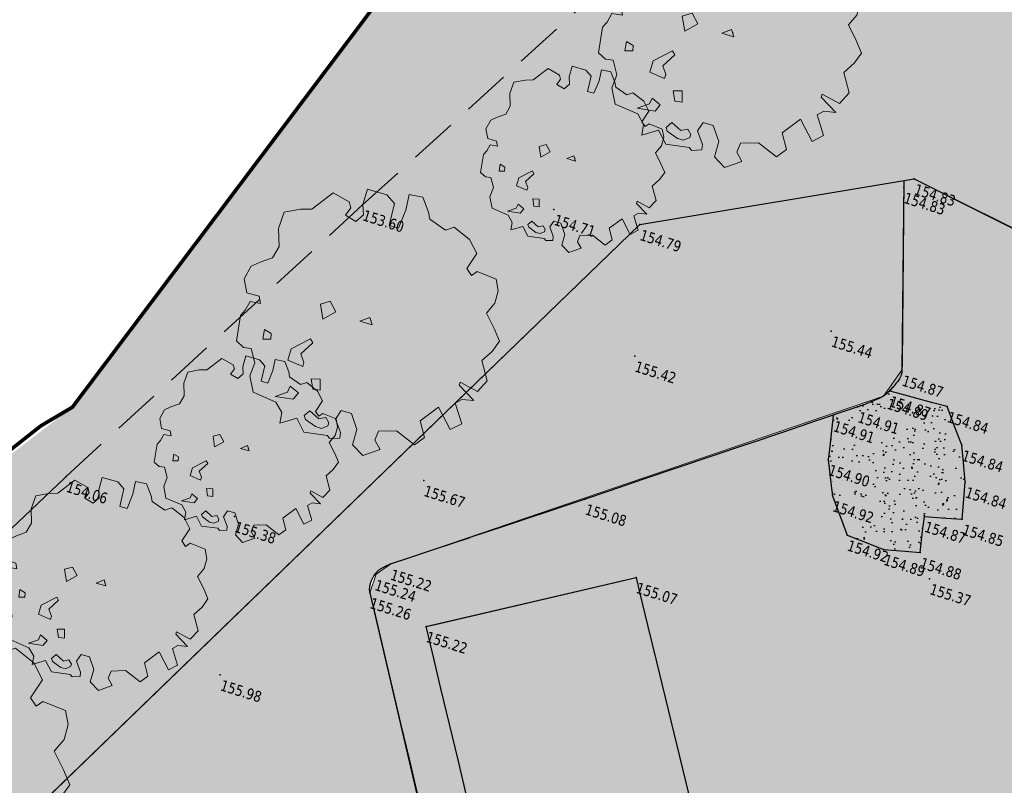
# Model space of a CAD drawing. Header units: millimetres. Extents: x 24647 to 200269, y -67453 to 4484.
# Tile 224 of 231: x 36967 to 39656, y -46290 to -44199. Entities that reach past the tile are written whole.
import ezdxf
from ezdxf.enums import TextEntityAlignment as Align

# ---------------------------------------------------------------- set-up
doc = ezdxf.new("R2010")
doc.units = ezdxf.units.MM
for name, pattern in [('AXES2', [28.575, 19.05, -3.175, 3.175, -3.175]), ('Continue', [1, 1, 0]), ('Discontinue', [1.95, 1.3, -0.65]), ('Reception_jeu', [1, 1, 0]), ('Voie_sigh_lcon', [1, 1, 0])]:
    doc.linetypes.add(name, pattern=pattern)
doc.layers.get('0').update_dxf_attribs({"lineweight": 9})
doc.layers.add('0_Construction 1', color=80, linetype='Continuous', lineweight=13, plot=False)
for name, color, linetype, lineweight in [('0_Cotes 500', 137, 'Continuous', 5), ('0_Limites', 10, 'AXES2', 50), ('0H_Végétation', 73, 'Continuous', 9), ('E_Trait Epais', 42, 'Continuous', 30), ('E_Végétation', 74, 'Continuous', 5)]:
    doc.layers.add(name, color=color, linetype=linetype, lineweight=lineweight)
doc.layers.add('0H_Sols', color=9, linetype='Continuous', lineweight=5, transparency=0.5)
for name, color, linetype in [('Espv_hai_hab', 70, 'Continue'), ('Espv_lim', 7, 'Discontinue'), ('Espv_lima', 70, 'Continue'), ('Espv_lima_hab', 70, 'Continue'), ('Espv_limb', 7, 'Continue'), ('Limi_clo', 7, 'Cloture_Legere'), ('Topo_ptco', 7, 'Continue'), ('Topo_ptco_alt', 3, 'Continue'), ('Topo_talh', 52, 'Continue'), ('Voie_sigh', 7, 'Voie_sigh_lcon')]:
    doc.layers.add(name, color=color, linetype=linetype)
doc.styles.add('Verdana 1.0', font='verdana.ttf', dxfattribs={"width": 0.8, "height": 0.2})
doc.linetypes.add('Cloture_Legere', pattern='A,1,[1,croix.shx,S=0.2,R=0,X=-0.3,Y=0],0.0001', length=1.0001)
doc.linetypes.add('LIMITE2', pattern='A,6.35,-2.54,[132,ltypeshp.shx,S=2.54,R=0,X=-2.54,Y=0],-2.54,25.4', length=36.83)
pattern_1 = [(117.612453, (-14100.4, 36322.35), (-45.014025, -23.545223), []), (117.612453, (-14089.667, 36356.63), (-45.014025, -23.545223), [63.5, -12.7, 0, -12.7])]

# ---------------------------------------------------------------- blocks, each defined once
blk = doc.blocks.new('Arbre dessus-Divers (3)')
at = {"true_color": 0xffffff, "transparency": 33554610}
h = blk.add_hatch(color=7, dxfattribs=at)
h.dxf.hatch_style = 1
h.paths.add_polyline_path([(267.7, -9.9), (284, 17.3), (293, 44.4), (272.9, 68.1), (245.4, 96.6), (256.8, 123.7), (256, 152.9), (243.3, 176.9), (196.9, 180.5), (187.6, 168.1), (172.7, 179.8), (183.8, 219.1), (158.8, 245.2), (117, 261.1), (100.3, 248.5), (58.6, 261.9), (50.9, 276.4), (28.3, 304.9), (-3.2, 301.7), (0.2, 265.3), (-3.5, 221.4), (-25.4, 220.8), (-29.1, 271.8), (-51.4, 285.8), (-97.6, 284.6), (-96.6, 248.1), (-88.7, 226.4), (-100.4, 206.6), (-127.3, 213.2), (-120.5, 232.8), (-128.1, 244.8), (-169.7, 253.4), (-204.8, 203.8), (-228.9, 195.8), (-262.5, 177.9), (-263.9, 139), (-250.6, 100.4), (-257.2, 70.9), (-281, 53.3), (-297.7, 38.2), (-304.1, 6.4), (-288.7, -22.4), (-259.6, -21.6), (-251.9, -36), (-276.1, -39.1), (-280.4, -61.1), (-287.3, -75.9), (-278.4, -134.1), (-258.8, -143.3), (-241.8, -140.4), (-224, -169.1), (-225.6, -200.8), (-207.6, -234.4), (-151.6, -240.2), (-131.6, -259.1), (-128.5, -283.4), (-95.2, -261.2), (-70.1, -286.7), (-16.9, -277.9), (-9.4, -282.6), (12.2, -274.8), (9.5, -262.6), (-10.6, -236.4), (-4, -214.3), (20.3, -213.7), (43.1, -244.7), (44, -281.2), (73.6, -297.4), (107, -272.2), (89.5, -255.6), (91.4, -233.7), (129.9, -220.5), (179, -238.6), (195.5, -216.2), (175.1, -182.7), (205.6, -140.5), (246.1, -181.4), (266.9, -160.8), (239, -120.2), (250.9, -107.7), (277.5, -102.1), (235.5, -78.9), (235.3, -71.6), (279.3, -80.1), (293.1, -50.6)])
for p, q in [((-121.4, 3), (-102.3, 15.7)), ((-106, -28.2), (-121.4, 3)), ((-102.3, 15.7), (-82.4, -3.2)), ((-24.2, -7.6), (-5.2, 7.6)), ((-5.2, 7.6), (4.9, -6.8)), ((-82.4, -3.2), (-106, -28.2)), ((-82.4, -3.2), (-82.4, -3.2)), ((4.9, -6.8), (-24.2, -7.6)), ((4.9, -6.8), (-24.2, -7.6)), ((-24.2, -7.6), (4.9, -6.8)), ((4.9, -6.8), (4.9, -6.8)), ((4.9, -6.8), (4.9, -6.8)), ((-225.3, -90.1), (-208.2, -94.5)), ((-222.3, -112), (-225.3, -90.1)), ((-154.6, -114.3), (-119.1, -79.3)), ((-111.6, -86.4), (-130.2, -118.5)), ((-119.1, -79.3), (-111.6, -86.4)), ((-205.4, -106.6), (-222.3, -112)), ((-208.2, -94.5), (-205.4, -106.6)), ((-205.4, -106.6), (-205.4, -106.6)), ((-153.9, -141), (-154.6, -114.3)), ((-130.2, -118.5), (-117.6, -135.2)), ((-130.2, -118.5), (-130.2, -118.5)), ((-117.3, -144.9), (-153.9, -141)), ((-117.6, -135.2), (-117.3, -144.9)), ((-90.4, -165.5), (-71.1, -160.1)), ((-80.1, -187.1), (-90.4, -165.5)), ((-71.1, -160.1), (-63.1, -184.3)), ((-63.1, -184.3), (-80.1, -187.1)), ((-132.9, -210.5), (-130.9, -195.8)), ((-130.9, -195.8), (-108.8, -205)), ((-108.8, -205), (-115.6, -222.2)), ((-80.1, -187.1), (-80.1, -187.1)), ((-156.8, -228.1), (-132.9, -210.5)), ((-115.6, -222.2), (-156.8, -228.1)), ((-156.8, -228.1), (-156.8, -228.1)), ((-80.8, -250.4), (-71.5, -235.6)), ((-71.5, -235.6), (-46.8, -247.1)), ((-46.8, -247.1), (-32.5, -239.4)), ((-32.5, -239.4), (-22.5, -248.9)), ((-75.7, -257.6), (-80.8, -250.4)), ((-80.8, -250.4), (-80.8, -250.4)), ((-48.7, -266.6), (-75.7, -257.6)), ((-22.3, -256.2), (-34.2, -266.2)), ((-22.5, -248.9), (-22.3, -256.2)), ((-34.2, -266.2), (-48.7, -266.6))]:
    blk.add_line(p, q)
at = {"lineweight": 13}
blk.add_lwpolyline([(267.7, -9.9), (284, 17.3), (293, 44.4), (293, 44.4), (272.9, 68.1), (245.4, 96.6), (256.8, 123.7), (256, 152.9), (243.3, 176.9), (196.9, 180.5), (187.6, 168.1), (172.7, 179.8), (183.8, 219.1), (158.8, 245.2), (117, 261.1), (100.3, 248.5), (58.6, 261.9), (50.9, 276.4), (28.3, 304.9), (-3.2, 301.7), (0.2, 265.3), (-3.5, 221.4), (-25.4, 220.8), (-29.1, 271.8), (-51.4, 285.8), (-97.6, 284.6), (-96.6, 248.1), (-88.7, 226.4), (-100.4, 206.6), (-127.3, 213.2), (-120.5, 232.8), (-128.1, 244.8), (-169.7, 253.4), (-204.8, 203.8), (-228.9, 195.8), (-262.5, 177.9), (-263.9, 139), (-250.6, 100.4), (-257.2, 70.9), (-281, 53.3), (-297.7, 38.2), (-304.1, 6.4), (-288.7, -22.4), (-259.6, -21.6), (-251.9, -36), (-276.1, -39.1), (-280.4, -61.1), (-287.3, -75.9), (-278.4, -134.1), (-258.8, -143.3), (-241.8, -140.4), (-224, -169.1), (-225.6, -200.8), (-207.6, -234.4), (-151.6, -240.2), (-131.6, -259.1), (-128.5, -283.4), (-95.2, -261.2), (-70.1, -286.7), (-16.9, -277.9), (-9.4, -282.6), (12.2, -274.8), (9.5, -262.6), (-10.6, -236.4), (-4, -214.3), (20.3, -213.7), (43.1, -244.7), (44, -281.2), (73.6, -297.4), (107, -272.2), (89.5, -255.6), (91.4, -233.7), (129.9, -220.5), (179, -238.6), (195.5, -216.2), (175.1, -182.7), (205.6, -140.5), (246.1, -181.4), (266.9, -160.8), (239, -120.2), (250.9, -107.7), (277.5, -102.1), (235.5, -78.9), (235.3, -71.6), (279.3, -80.1), (293.1, -50.6), (267.7, -9.9), (284, 17.3), (284, 17.3)], dxfattribs=at)
blk.add_point((-0.1, 0.4))
blk = doc.blocks.new('Topo_Ptco')
at = {"color": 0}
blk.add_point((0, 0), dxfattribs=at)
at = {"layer": 'Topo_ptco_alt', "style": 'Verdana 1.0', "width": 0.8}
blk.add_attdef('ALT', text='', height=0.3, dxfattribs=at).set_placement((0.1, -0.1), align=Align.TOP_LEFT)
blk = doc.blocks.new('plantopo')
at = {"layer": 'Espv_hai_hab', "true_color": 0x9cfe8a}
h = blk.add_hatch(dxfattribs=at)
h.set_pattern_fill('HAIE', color=81, scale=0.8)
h.set_pattern_definition([(109.29004622, (0.560848, 0.002973), (-4.80000000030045, 13.600000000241), [0.0482712, -16.90342488]), (161.565051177, (0.34656, 0.73), (-0.8, 1e-12), [0.050504, -2.47931812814]), (106.927513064, (0.29864, 0.746), (-3.19999999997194, 10.40000000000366), [0.054768, -19.17853644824]), (111.250505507, (0.348816, 0), (-1.59999999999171, 4.00000000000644), [0.069196, -15.38137033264]), (28.4429286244, (0.24168, 0.46568), (8.79999999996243, 4.79999999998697), [0.062208, -21.77354250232]), (83.6598082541, (0.2348, 0.40416), (-2e-13, 0.8000000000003), [0.061904, -7.18240411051]), (28.0724869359, (0.66804, 0.7642), (10.4000000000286, 5.60000000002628), [0.0387336, -13.5612664]), (69.4439547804, (0.70224, 0.03715), (0.800000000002, 2.4000000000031), [0.03896, -6.79624299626]), (122.905242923, (0.7136, 0.073632), (-1.60000000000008, 2.39999999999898), [0.04612, -16.15264538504]), (135, (0.75236, 0.1443), (-0.8, 9e-17), [0.0290216, -1.1023492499]), (156.250505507, (0.79568, 0.63888), (-12.79999999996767, 5.60000000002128), [0.062296, -21.788104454]), (45, (0.7068, 0.632), (9e-17, 0.8), [0.0451376, -1.0862332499]), (48.3664606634, (0.7136, 0.51808), (5.60000000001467, 6.4000000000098), [0.027424, -9.60585166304]), (34.6951535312, (0.71816, 0.3768), (7.99999999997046, 5.59999999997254), [0.03604, -12.61307064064]), (128.290163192, (0.44, 0.77104), (-3.19999999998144, 4.00000000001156), [0.036896, -19.32905349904]), (72.2553283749, (0.52208, 0.32888), (5.60000000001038, 17.59999999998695), [0.059824, -20.93922359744]), (115.346175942, (0.54032, 0.38584), (-0.80000000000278, 1.60000000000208), [0.047936, -16.77110083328]), (115.016893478, (0.64304, 0.21272), (-0.79999999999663, 1.6000000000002), [0.070368, -13.17198828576]), (41.1859251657, (0.62472, 0.19672), (0.8000000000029, 0.8000000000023), [0.024216, -8.47990065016]), (63.434948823, (0.59507, 0.11235), (3e-13, 0.8), [0.0152904, -1.773563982]), (131.185925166, (0.38984, 0.142), (-0.8000000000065, 0.7999999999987), [0.048456, -8.45566065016]), (159.44395478, (0.43545, 0.22402), (-2.3999999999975, 0.8000000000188), [0.0389616, -6.79624139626]), (19.7988763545, (0.29864, 0.30608), (8.79999999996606, 3.19999999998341), [0.026712, -21.22981640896]), (116.565051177, (0.40354, 0.4588), (-0.799999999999, 0.800000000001), [0.0152904, -1.773563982]), (45, (0.497, 0.5272), (9e-17, 0.8), [0.019348, -1.1120228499]), (56.309932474, (0.59275, 0.46335), (0.8, 1.599999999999), [0.0164632, -2.86797782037]), (131.185925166, (0.51528, 0.66624), (-0.8000000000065, 0.7999999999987), [0.024248, -8.47986865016]), (0, (0.28, 0.6), (0, 0.8), [0.04, -0.76]), (146.309932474, (0.04098, 0.08504), (-1.599999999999, 0.8), [0.049256, -2.83518502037]), (143.130102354, (0.08888, 0.36534), (-2.3999999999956, 1.6000000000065), [0.0569792, -3.9430208]), (36.3843518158, (-5e-10, 0.367648), (3.19999999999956, 2.39999999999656), [0.0537736, -18.82690435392]), (136.73570459, (0.043274, 0.533984), (-12.8000000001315, 11.99999999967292), [0.0532608, -18.622927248]), (25.7099537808, (0.0752, 0.71864), (1.599999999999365, 0.7999999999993), [0.073408, -23.899910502]), (127.405356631, (0.13672, 0.126), (-7.99999999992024, 10.40000000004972), [0.0488, -17.0719476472]), (45, (0.1436, 0.0075), (9e-17, 0.8), [0.0225688, -1.1088020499]), (153.434948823, (0.17095, 0.31294), (-0.8, -1e-12), [0.020348, -1.768506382]), (167.471192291, (0.19832, 0.11232), (-4.0000000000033, 0.79999999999), [0.063104, -7.31253156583]), (45, (0.16, 0.52), (9e-17, 0.8), [0.0565688, -1.0748020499])])
h.paths.add_polyline_path([(1270611.524, 7266655.497, -0.067038), (1270611.541, 7266655.181, -0.077553), (1270611.46, 7266654.844, -0.088516), (1270611.297, 7266654.588), (1270608.721, 7266651.784), (1270594.145, 7266665.416), (1270594.072, 7266665.455), (1270604.936, 7266685.409), (1270611.715, 7266688.84), (1270624.222, 7266686.8), (1270624.294, 7266686.789), (1270623.538, 7266682.734), (1270617.653, 7266683.695), (1270618.311, 7266687.764), (1270611.715, 7266688.84), (1270611.459, 7266688.711), (1270612.959, 7266683.752, -0.143347), (1270612.961, 7266683.51, -0.064484), (1270612.753, 7266683.026, -0.075168), (1270612.606, 7266682.845, -0.026925), (1270612.105, 7266682.437), (1270605.75, 7266677.808), (1270601.206, 7266674.516), (1270601.004, 7266674.329, 0.00558), (1270600.987, 7266674.31, 0.00693), (1270600.977, 7266674.296), (1270600.882, 7266674.118), (1270600.84, 7266673.818), (1270600.902, 7266673.607), (1270606.162, 7266664.741), (1270611.437, 7266655.729, -0.085735)])
h.paths.add_polyline_path([(1270620.654, 7266684.758), (1270620.76, 7266685.64), (1270623.767, 7266685.152), (1270623.562, 7266684.251)], flags=16)
at = {"layer": 'Espv_lima_hab', "true_color": 0x9cfe8a}
h = blk.add_hatch(dxfattribs=at)
h.set_pattern_fill('ESPACE_JEUX', color=81, scale=0.07, pattern_type=2)
h.set_pattern_definition([(312, (0.07, 0), (0.821643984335, 0.17464582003), [0, -0.525]), (67, (-0.035, 0.0606), (-0.83373876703, -0.10237024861), [0, -0.875]), (153, (-0.035, 0.0606), (0.043962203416, -0.838848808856), [0, -0.7]), (180, (-0.035, -0.0606), (0.42, -0.7274613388), [0, -0.7]), (74, (-0.28, 0), (-0.81504840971, -0.20321439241), [0, -0.7]), (286, (-0.28, 0), (0.81504840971, -0.20321439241), [0, -0.7]), (52, (0.14, -0.2425), (-0.831825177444, 0.11690540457), [0, -0.875]), (300, (0.14, 0.2425), (0.83999999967, -1.9e-10), [0, -0.7]), (175, (0.14, 0.2425), (0.354999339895, -0.76129854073), [0, -0.7]), (114, (0.035, 0.1819), (-0.83539839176, 0.0878039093), [0, -0.35]), (248, (0.035, -0.1819), (0.51715563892, -0.66192903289), [0, -0.434])])
h.paths.add_polyline_path([(1270615.518, 7266681.355), (1270615.129, 7266682.288), (1270614.43, 7266683.173), (1270612.8, 7266683.108, -0.011542), (1270612.753, 7266683.026, -0.075168), (1270612.606, 7266682.845, -0.026925), (1270612.105, 7266682.437), (1270611.534, 7266682.021), (1270611.768, 7266680.821), (1270612.171, 7266679.91), (1270612.875, 7266679.005), (1270613.943, 7266678.93), (1270614.918, 7266679.145), (1270614.736, 7266680.125), (1270615.748, 7266680.358)])
h.paths.add_polyline_path([(1270612.091, 7266682.738), (1270612.691, 7266682.738), (1270612.691, 7266682.963), (1270612.091, 7266682.963)], flags=25)
h.paths.add_polyline_path([(1270611.443, 7266682.15), (1270612.043, 7266682.15), (1270612.043, 7266682.375), (1270611.443, 7266682.375)], flags=9)
h.paths.add_polyline_path([(1270614.256, 7266678.858), (1270614.856, 7266678.858), (1270614.856, 7266679.083), (1270614.256, 7266679.083)], flags=9)
h.paths.add_polyline_path([(1270614.074, 7266679.838), (1270614.674, 7266679.838), (1270614.674, 7266680.063), (1270614.074, 7266680.063)], flags=24)
h.paths.add_polyline_path([(1270615.085, 7266680.071), (1270615.685, 7266680.071), (1270615.685, 7266680.296), (1270615.085, 7266680.296)], flags=25)
h.paths.add_polyline_path([(1270614.856, 7266681.068), (1270615.456, 7266681.068), (1270615.456, 7266681.293), (1270614.856, 7266681.293)], flags=24)
h.paths.add_polyline_path([(1270614.467, 7266682), (1270615.067, 7266682), (1270615.067, 7266682.225), (1270614.467, 7266682.225)], flags=24)
h.paths.add_polyline_path([(1270613.768, 7266682.885), (1270614.368, 7266682.885), (1270614.368, 7266683.11), (1270613.768, 7266683.11)], flags=24)
h.paths.add_polyline_path([(1270612.136, 7266682.821), (1270612.736, 7266682.821), (1270612.736, 7266683.046), (1270612.136, 7266683.046)], flags=25)
at = {"layer": 'Espv_lim', "flags": 128}
for points in [[(1270597.55, 7266683.659), (1270603.251, 7266693.377)], [(1270592.039, 7266674.161), (1270597.55, 7266683.659)]]:
    blk.add_lwpolyline(points, dxfattribs=at)
at = {"layer": 'Espv_lima', "linetype": 'Reception_jeu', "flags": 128}
blk.add_lwpolyline([(1270611.538, 7266682.002), (1270611.768, 7266680.821), (1270612.171, 7266679.91), (1270612.875, 7266679.005), (1270613.943, 7266678.93), (1270614.918, 7266679.145), (1270614.736, 7266680.125), (1270615.748, 7266680.358), (1270615.518, 7266681.355), (1270615.129, 7266682.288), (1270614.43, 7266683.173), (1270612.799, 7266683.108)], dxfattribs=at)
at = {"layer": 'Espv_limb', "flags": 128}
blk.add_lwpolyline([(1270611.459, 7266688.711), (1270612.959, 7266683.752, -0.143347), (1270612.961, 7266683.51, -0.064484), (1270612.753, 7266683.026, -0.075168), (1270612.606, 7266682.845, -0.026925), (1270612.105, 7266682.437), (1270605.75, 7266677.808), (1270601.206, 7266674.516, 0.065614), (1270600.987, 7266674.31, 0.090527), (1270600.882, 7266674.118, 0.090068), (1270600.84, 7266673.818, 0.124869), (1270600.902, 7266673.607), (1270606.162, 7266664.741), (1270611.437, 7266655.729, -0.085735), (1270611.524, 7266655.497, -0.067038), (1270611.541, 7266655.181, -0.077553), (1270611.46, 7266654.844, -0.088516), (1270611.297, 7266654.588), (1270608.721, 7266651.784)], format="xyb", dxfattribs=at)
at = {"layer": 'Limi_clo', "flags": 128}
blk.add_lwpolyline([(1270588.779, 7266634.312), (1270586.027, 7266642.881), (1270584.439, 7266647.763), (1270604.936, 7266685.409), (1270611.715, 7266688.84), (1270624.222, 7266686.8), (1270636.815, 7266684.863), (1270639.916, 7266672.464), (1270642.88, 7266660.436)], dxfattribs=at)
at = {"layer": 'Topo_talh', "flags": 128}
blk.add_lwpolyline([(1270574.881, 7266643.545), (1270583.637, 7266658.958), (1270592.039, 7266674.161)], dxfattribs=at)
at = {"layer": 'Voie_sigh', "flags": 128}
blk.add_lwpolyline([(1270616.98, 7266660.624), (1270611.866, 7266657.81), (1270607.286, 7266665.425), (1270602.644, 7266673.186), (1270607.719, 7266676.177), (1270612.358, 7266668.467)], dxfattribs=at)
at = {"layer": 'Topo_ptco'}
ref = blk.add_blockref('Topo_Ptco', (1270611.715, 7266688.84, 154.826), dxfattribs=at)
ref.add_attrib('ALT', '154.83', dxfattribs={"layer": 'Topo_ptco_alt', "height": 0.3, "style": 'Verdana 1.0', "width": 0.8}).set_placement((1270611.815, 7266688.74, 154.826), align=Align.TOP_LEFT)
ref = blk.add_blockref('Topo_Ptco', (1270611.514, 7266688.531, 154.831), dxfattribs=at)
ref.add_attrib('ALT', '154.83', dxfattribs={"layer": 'Topo_ptco_alt', "height": 0.3, "style": 'Verdana 1.0', "width": 0.8}).set_placement((1270611.614, 7266688.431, 154.831), align=Align.TOP_LEFT)
ref = blk.add_blockref('Topo_Ptco', (1270604.936, 7266685.409, 154.787), dxfattribs=at)
ref.add_attrib('ALT', '154.79', dxfattribs={"layer": 'Topo_ptco_alt', "height": 0.3, "style": 'Verdana 1.0', "width": 0.8}).set_placement((1270605.036, 7266685.309, 154.787), align=Align.TOP_LEFT)
ref = blk.add_blockref('Topo_Ptco', (1270602.575, 7266685.102, 154.712), dxfattribs=at)
ref.add_attrib('ALT', '154.71', dxfattribs={"layer": 'Topo_ptco_alt', "height": 0.3, "style": 'Verdana 1.0', "width": 0.8}).set_placement((1270602.675, 7266685.002, 154.712), align=Align.TOP_LEFT)
for p in [(1270602.575, 7266685.102, 154.712), (1270610.794, 7266684.196, 155.436), (1270605.877, 7266681.938, 155.425), (1270615.381, 7266678.54, 155.365), (1270601.393, 7266676.973, 155.666), (1270596.754, 7266674.491, 155.381), (1270597.676, 7266670.242, 155.977)]:
    blk.add_blockref('Topo_Ptco', p, dxfattribs=at)
ref = blk.add_blockref('Topo_Ptco', (1270610.794, 7266684.196, 155.436), dxfattribs=at)
ref.add_attrib('ALT', '155.44', dxfattribs={"layer": 'Topo_ptco_alt', "height": 0.3, "style": 'Verdana 1.0', "width": 0.8}).set_placement((1270610.894, 7266684.096, 155.436), align=Align.TOP_LEFT)
ref = blk.add_blockref('Topo_Ptco', (1270597.55, 7266683.659, 153.604), dxfattribs=at)
ref.add_attrib('ALT', '153.60', dxfattribs={"layer": 'Topo_ptco_alt', "height": 0.3, "style": 'Verdana 1.0', "width": 0.8}).set_placement((1270597.65, 7266683.559, 153.604), align=Align.TOP_LEFT)
ref = blk.add_blockref('Topo_Ptco', (1270612.959, 7266683.752, 154.869), dxfattribs=at)
ref.add_attrib('ALT', '154.87', dxfattribs={"layer": 'Topo_ptco_alt', "height": 0.3, "style": 'Verdana 1.0', "width": 0.8}).set_placement((1270613.059, 7266683.652, 154.869), align=Align.TOP_LEFT)
ref = blk.add_blockref('Topo_Ptco', (1270612.753, 7266683.026, 154.893), dxfattribs=at)
ref.add_attrib('ALT', '154.89', dxfattribs={"layer": 'Topo_ptco_alt', "height": 0.3, "style": 'Verdana 1.0', "width": 0.8}).set_placement((1270612.853, 7266682.926, 154.893), align=Align.TOP_LEFT)
ref = blk.add_blockref('Topo_Ptco', (1270612.799, 7266683.108, 154.874), dxfattribs=at)
ref.add_attrib('ALT', '154.87', dxfattribs={"layer": 'Topo_ptco_alt', "height": 0.3, "style": 'Verdana 1.0', "width": 0.8}).set_placement((1270612.899, 7266683.008, 154.874), align=Align.TOP_LEFT)
ref = blk.add_blockref('Topo_Ptco', (1270614.43, 7266683.173, 154.839), dxfattribs=at)
ref.add_attrib('ALT', '154.84', dxfattribs={"layer": 'Topo_ptco_alt', "height": 0.3, "style": 'Verdana 1.0', "width": 0.8}).set_placement((1270614.53, 7266683.073, 154.839), align=Align.TOP_LEFT)
ref = blk.add_blockref('Topo_Ptco', (1270612.105, 7266682.437, 154.91), dxfattribs=at)
ref.add_attrib('ALT', '154.91', dxfattribs={"layer": 'Topo_ptco_alt', "height": 0.3, "style": 'Verdana 1.0', "width": 0.8}).set_placement((1270612.205, 7266682.337, 154.91), align=Align.TOP_LEFT)
ref = blk.add_blockref('Topo_Ptco', (1270615.129, 7266682.288, 154.835), dxfattribs=at)
ref.add_attrib('ALT', '154.84', dxfattribs={"layer": 'Topo_ptco_alt', "height": 0.3, "style": 'Verdana 1.0', "width": 0.8}).set_placement((1270615.229, 7266682.188, 154.835), align=Align.TOP_LEFT)
ref = blk.add_blockref('Topo_Ptco', (1270605.877, 7266681.938, 155.425), dxfattribs=at)
ref.add_attrib('ALT', '155.42', dxfattribs={"layer": 'Topo_ptco_alt', "height": 0.3, "style": 'Verdana 1.0', "width": 0.8}).set_placement((1270605.977, 7266681.838, 155.425), align=Align.TOP_LEFT)
ref = blk.add_blockref('Topo_Ptco', (1270611.538, 7266682.002, 154.911), dxfattribs=at)
ref.add_attrib('ALT', '154.91', dxfattribs={"layer": 'Topo_ptco_alt', "height": 0.3, "style": 'Verdana 1.0', "width": 0.8}).set_placement((1270611.638, 7266681.902, 154.911), align=Align.TOP_LEFT)
ref = blk.add_blockref('Topo_Ptco', (1270615.518, 7266681.355, 154.841), dxfattribs=at)
ref.add_attrib('ALT', '154.84', dxfattribs={"layer": 'Topo_ptco_alt', "height": 0.3, "style": 'Verdana 1.0', "width": 0.8}).set_placement((1270615.618, 7266681.255, 154.841), align=Align.TOP_LEFT)
ref = blk.add_blockref('Topo_Ptco', (1270611.768, 7266680.821, 154.903), dxfattribs=at)
ref.add_attrib('ALT', '154.90', dxfattribs={"layer": 'Topo_ptco_alt', "height": 0.3, "style": 'Verdana 1.0', "width": 0.8}).set_placement((1270611.868, 7266680.721, 154.903), align=Align.TOP_LEFT)
ref = blk.add_blockref('Topo_Ptco', (1270615.748, 7266680.358, 154.851), dxfattribs=at)
ref.add_attrib('ALT', '154.85', dxfattribs={"layer": 'Topo_ptco_alt', "height": 0.3, "style": 'Verdana 1.0', "width": 0.8}).set_placement((1270615.848, 7266680.258, 154.851), align=Align.TOP_LEFT)
ref = blk.add_blockref('Topo_Ptco', (1270614.736, 7266680.125, 154.87), dxfattribs=at)
ref.add_attrib('ALT', '154.87', dxfattribs={"layer": 'Topo_ptco_alt', "height": 0.3, "style": 'Verdana 1.0', "width": 0.8}).set_placement((1270614.836, 7266680.025, 154.87), align=Align.TOP_LEFT)
ref = blk.add_blockref('Topo_Ptco', (1270612.171, 7266679.91, 154.915), dxfattribs=at)
ref.add_attrib('ALT', '154.92', dxfattribs={"layer": 'Topo_ptco_alt', "height": 0.3, "style": 'Verdana 1.0', "width": 0.8}).set_placement((1270612.271, 7266679.81, 154.915), align=Align.TOP_LEFT)
ref = blk.add_blockref('Topo_Ptco', (1270612.875, 7266679.005, 154.92), dxfattribs=at)
ref.add_attrib('ALT', '154.92', dxfattribs={"layer": 'Topo_ptco_alt', "height": 0.3, "style": 'Verdana 1.0', "width": 0.8}).set_placement((1270612.975, 7266678.905, 154.92), align=Align.TOP_LEFT)
ref = blk.add_blockref('Topo_Ptco', (1270614.918, 7266679.145, 154.875), dxfattribs=at)
ref.add_attrib('ALT', '154.88', dxfattribs={"layer": 'Topo_ptco_alt', "height": 0.3, "style": 'Verdana 1.0', "width": 0.8}).set_placement((1270615.018, 7266679.045, 154.875), align=Align.TOP_LEFT)
ref = blk.add_blockref('Topo_Ptco', (1270613.943, 7266678.93, 154.893), dxfattribs=at)
ref.add_attrib('ALT', '154.89', dxfattribs={"layer": 'Topo_ptco_alt', "height": 0.3, "style": 'Verdana 1.0', "width": 0.8}).set_placement((1270614.043, 7266678.83, 154.893), align=Align.TOP_LEFT)
ref = blk.add_blockref('Topo_Ptco', (1270615.381, 7266678.54, 155.365), dxfattribs=at)
ref.add_attrib('ALT', '155.37', dxfattribs={"layer": 'Topo_ptco_alt', "height": 0.3, "style": 'Verdana 1.0', "width": 0.8}).set_placement((1270615.481, 7266678.44, 155.365), align=Align.TOP_LEFT)
ref = blk.add_blockref('Topo_Ptco', (1270605.75, 7266677.808, 155.085), dxfattribs=at)
ref.add_attrib('ALT', '155.08', dxfattribs={"layer": 'Topo_ptco_alt', "height": 0.3, "style": 'Verdana 1.0', "width": 0.8}).set_placement((1270605.85, 7266677.708, 155.085), align=Align.TOP_LEFT)
ref = blk.add_blockref('Topo_Ptco', (1270601.393, 7266676.973, 155.666), dxfattribs=at)
ref.add_attrib('ALT', '155.67', dxfattribs={"layer": 'Topo_ptco_alt', "height": 0.3, "style": 'Verdana 1.0', "width": 0.8}).set_placement((1270601.493, 7266676.873, 155.666), align=Align.TOP_LEFT)
ref = blk.add_blockref('Topo_Ptco', (1270607.719, 7266676.177, 155.071), dxfattribs=at)
ref.add_attrib('ALT', '155.07', dxfattribs={"layer": 'Topo_ptco_alt', "height": 0.3, "style": 'Verdana 1.0', "width": 0.8}).set_placement((1270607.819, 7266676.077, 155.071), align=Align.TOP_LEFT)
ref = blk.add_blockref('Topo_Ptco', (1270596.754, 7266674.491, 155.381), dxfattribs=at)
ref.add_attrib('ALT', '155.38', dxfattribs={"layer": 'Topo_ptco_alt', "height": 0.3, "style": 'Verdana 1.0', "width": 0.8}).set_placement((1270596.854, 7266674.391, 155.381), align=Align.TOP_LEFT)
ref = blk.add_blockref('Topo_Ptco', (1270601.206, 7266674.516, 155.216), dxfattribs=at)
ref.add_attrib('ALT', '155.22', dxfattribs={"layer": 'Topo_ptco_alt', "height": 0.3, "style": 'Verdana 1.0', "width": 0.8}).set_placement((1270601.306, 7266674.416, 155.216), align=Align.TOP_LEFT)
ref = blk.add_blockref('Topo_Ptco', (1270592.039, 7266674.161, 154.063), dxfattribs=at)
ref.add_attrib('ALT', '154.06', dxfattribs={"layer": 'Topo_ptco_alt', "height": 0.3, "style": 'Verdana 1.0', "width": 0.8}).set_placement((1270592.139, 7266674.061, 154.063), align=Align.TOP_LEFT)
ref = blk.add_blockref('Topo_Ptco', (1270600.882, 7266674.118, 155.241), dxfattribs=at)
ref.add_attrib('ALT', '155.24', dxfattribs={"layer": 'Topo_ptco_alt', "height": 0.3, "style": 'Verdana 1.0', "width": 0.8}).set_placement((1270600.982, 7266674.018, 155.241), align=Align.TOP_LEFT)
ref = blk.add_blockref('Topo_Ptco', (1270600.902, 7266673.607, 155.256), dxfattribs=at)
ref.add_attrib('ALT', '155.26', dxfattribs={"layer": 'Topo_ptco_alt', "height": 0.3, "style": 'Verdana 1.0', "width": 0.8}).set_placement((1270601.002, 7266673.507, 155.256), align=Align.TOP_LEFT)
ref = blk.add_blockref('Topo_Ptco', (1270602.644, 7266673.186, 155.219), dxfattribs=at)
ref.add_attrib('ALT', '155.22', dxfattribs={"layer": 'Topo_ptco_alt', "height": 0.3, "style": 'Verdana 1.0', "width": 0.8}).set_placement((1270602.744, 7266673.086, 155.219), align=Align.TOP_LEFT)
ref = blk.add_blockref('Topo_Ptco', (1270597.676, 7266670.242, 155.977), dxfattribs=at)
ref.add_attrib('ALT', '155.98', dxfattribs={"layer": 'Topo_ptco_alt', "height": 0.3, "style": 'Verdana 1.0', "width": 0.8}).set_placement((1270597.776, 7266670.142, 155.977), align=Align.TOP_LEFT)

msp = doc.modelspace()

# ---------------------------------------------------------------- hatches: boundary and pattern name
at = {"layer": '0H_Sols', "true_color": 0xc2c2c2, "transparency": 33554559}
h = msp.add_hatch(color=9, dxfattribs=at)
h.dxf.hatch_style = 1
edge = h.paths.add_edge_path()
edge.add_line((40986.3, -55255.2), (41857.9, -55741.9))
edge.add_line((41857.9, -55741.9), (42659.3, -54310.1))
edge.add_line((42659.3, -54310.1), (42667, -54234.6))
edge.add_line((42667, -54234.6), (43496.3, -52755))
edge.add_line((43496.3, -52755), (43919.6, -52607.3))
edge.add_line((43919.6, -52607.3), (44647.8, -53012.8))
edge.add_line((44647.8, -53012.8), (44675, -53032))
edge.add_line((44675, -53032), (44921.6, -52661.7))
edge.add_line((44921.6, -52661.7), (42926, -51562.1))
edge.add_line((42926, -51562.1), (43259.5, -50953.5))
edge.add_line((43259.5, -50953.5), (43259.5, -49723.3))
edge.add_line((43259.5, -49723.3), (41532.4, -49723.3))
edge.add_line((41532.4, -49723.3), (41532.4, -48272.4))
edge.add_line((41532.4, -48272.4), (41686.3, -45763.4))
edge.add_line((41686.3, -45763.4), (39409.9, -44633.7))
edge.add_line((39409.9, -44633.7), (39381.5, -44638.5))
edge.add_line((39381.5, -44638.5), (39376.4, -45156.5))
edge.add_line((39376.4, -45156.5), (39325.9, -45226.8))
edge.add_line((39325.9, -45226.8), (37978.9, -45686.6))
edge.add_line((37978.9, -45686.6), (37940.1, -45714))
edge.add_line((37940.1, -45714), (37922.7, -45764.2))
edge.add_line((37922.7, -45764.2), (38326.8, -47497.8))
edge.add_line((38326.8, -47497.8), (37213.1, -47757.4))
edge.add_line((37213.1, -47757.4), (37213.1, -48667.2))
edge.add_line((37213.1, -48667.2), (35588, -48667.2))
edge.add_line((35588, -48667.2), (35588, -49131.7))
edge.add_line((35588, -49131.7), (37606.3, -49131.7))
edge.add_line((37606.3, -49131.7), (37606.3, -47925.3))
edge.add_line((37606.3, -47925.3), (40982.8, -47925.3))
edge.add_line((40982.8, -47925.3), (40982.8, -48943.3))
edge.add_line((40982.8, -48943.3), (40635.2, -48943.3))
edge.add_line((40635.2, -48943.3), (40635.2, -49945.2))
edge.add_line((40635.2, -49945.2), (40812.6, -49944.4))
edge.add_line((40812.6, -49944.4), (40812.6, -49960))
edge.add_line((40812.6, -49960), (43019.6, -49960))
edge.add_line((43019.6, -49960), (43019.6, -50950.2))
edge.add_line((43019.6, -50950.2), (42315.2, -50950.2))
edge.add_line((42315.2, -50950.2), (42315.2, -50803.7))
edge.add_line((42315.2, -50803.7), (40113.8, -50803.7))
edge.add_line((40113.8, -50803.7), (40113.8, -51562.5))
edge.add_line((40113.8, -51562.5), (40914.3, -51562.5))
edge.add_line((40914.3, -51562.5), (40914.3, -52444.6))
edge.add_line((40914.3, -52444.6), (38295.3, -52444.6))
edge.add_line((38295.3, -52444.6), (38295.3, -54201.2))
edge.add_line((38295.3, -54201.2), (38688.7, -54201.2))
edge.add_line((38688.7, -54201.2), (38796.4, -54228.3))
edge.add_line((38796.4, -54228.3), (39088.7, -54398.4))
edge.add_line((39088.7, -54398.4), (39336.4, -54466.3))
edge.add_line((39336.4, -54466.3), (39585.1, -54402.2))
edge.add_line((39585.1, -54402.2), (40817.4, -53709.9))
edge.add_arc((41158, -54434.5), 800.7, 42.1867, 115.1753, ccw=False)
edge.add_line((41751.3, -53896.8), (40986.3, -55255.2))
at = {"layer": '0H_Végétation', "transparency": 33554687}
h = msp.add_hatch(dxfattribs=at)
h.set_pattern_fill('ANSI35', color=256, scale=8)
h.set_pattern_definition(pattern_1)
h.paths.add_polyline_path([(46802.5, -50037.6), (49436.2, -47726.2), (50197.2, -45895), (49744.9, -45984.3), (48135.7, -45470.8), (45539.9, -44963.5), (45011.9, -44758.4), (44608.9, -44212.5), (44023.3, -44052.2), (43790.6, -43852.1), (42859.7, -41677.4), (42725.1, -41622.9), (42458.3, -41414.2), (40193.9, -42690.7), (39565, -43224.8), (38006.1, -44067.3), (37110.4, -45257.4), (36287.2, -45889.9), (35570.9, -46605.5), (35006.4, -47138.4), (33786.4, -48255.5), (33581.4, -48811), (34194.7, -49776.7), (35496.7, -49912.7), (35374.8, -49751.8), (35223, -49185.6), (35214, -48899.8), (35588, -48667.2), (35579.3, -47738.7), (38660.4, -44758.6), (39409.9, -44633.7), (40542.4, -45202.2), (41686.3, -45763.4), (41535.1, -48277.1), (43747.7, -46989.1), (44770.3, -48668.2)])
h = msp.add_hatch(dxfattribs=at)
h.set_pattern_fill('ANSI35', color=256, scale=8)
h.set_pattern_definition(pattern_1)
h.paths.add_polyline_path([(35579.3, -47738.7), (35588, -48667.2), (37213.1, -48667.2), (37213.1, -47757.4), (38326.8, -47497.8), (37922.7, -45764.2), (37928.3, -45728.1), (37951.8, -45699.8), (37978.9, -45686.6), (39255.7, -45256.4), (39325.9, -45226.8), (39369.4, -45179.6), (39376.4, -45156.5), (39381.5, -44638.5), (38660.4, -44758.6)])
h.paths.add_polyline_path([(43747.7, -46989.1), (41535.1, -48277.1), (41531.4, -49720), (43259.5, -49723.3), (43259.5, -50953.5), (42926, -51562.1), (44921.6, -52661.7), (46802.5, -50037.6), (44770.3, -48668.2)])
edge = h.paths.add_edge_path()
edge.add_line((38296.1, -56898.8), (41532, -58639.5))
edge.add_line((41532, -58639.5), (42181.1, -57586.8))
edge.add_line((42181.1, -57586.8), (42480.2, -56961.4))
edge.add_line((42480.2, -56961.4), (42623.3, -56617.5))
edge.add_line((42623.3, -56617.5), (42257.4, -56357.3))
edge.add_line((42257.4, -56357.3), (42513.4, -56115.2))
edge.add_line((42513.4, -56115.2), (43335.7, -54700.8))
edge.add_line((43335.7, -54700.8), (42659.3, -54310.1))
edge.add_line((42659.3, -54310.1), (42667, -54234.6))
edge.add_line((42667, -54234.6), (42844.8, -53913.1))
edge.add_line((42844.8, -53913.1), (43496.3, -52755))
edge.add_arc((43801.2, -52948.2), 360.9, 70.8511, 147.6337, ccw=False)
edge.add_line((43919.6, -52607.3), (44620.5, -52993.7))
edge.add_line((44620.5, -52993.7), (44675, -53032))
edge.add_line((44675, -53032), (44757.7, -53151.6))
edge.add_line((44757.7, -53151.6), (44874.5, -53248.3))
edge.add_line((44874.5, -53248.3), (44864.1, -53269.6))
edge.add_line((44864.1, -53269.6), (44874.6, -53284.9))
edge.add_line((44874.6, -53284.9), (44445.3, -54169.9))
edge.add_line((44445.3, -54169.9), (43972.2, -55145.1))
edge.add_line((43972.2, -55145.1), (43914, -55291.4))
edge.add_line((43914, -55291.4), (43820.2, -55527))
edge.add_line((43820.2, -55527), (43755.9, -55688.4))
edge.add_line((43755.9, -55688.4), (43727.8, -55759))
edge.add_line((43727.8, -55759), (43412.7, -56550.4))
edge.add_line((43412.7, -56550.4), (42853.1, -57955.8))
edge.add_line((42853.1, -57955.8), (42433.9, -59106.2))
edge.add_line((42433.9, -59106.2), (38295.4, -60925.1))
edge.add_line((38295.4, -60925.1), (38296.1, -56898.8))
edge = h.paths.add_edge_path(flags=17)
edge.add_arc((41158, -54434.5), 800.7, 42.1867, 115.1753)
edge.add_line((40817.4, -53709.9), (39585.1, -54402.2))
edge.add_arc((39340.2, -53966.3), 500, 239.7913, 299.3295, ccw=False)
edge.add_line((39088.7, -54398.4), (38796.4, -54228.3))
edge.add_arc((38695.8, -54401.1), 200, 59.7913, 180)
edge.add_line((38495.8, -54401.1), (38495.8, -55284.7))
edge.add_arc((38995.8, -55284.7), 500, 180, 239.6721)
edge.add_line((38743.3, -55716.2), (39239.7, -56006.6))
edge.add_arc((39787.2, -54938.7), 1200.1, 242.8599, 330.2439)
edge.add_line((40829.1, -55534.3), (41751.3, -53896.8))

# ---------------------------------------------------------------- linework, layer by layer
at = {"layer": '0_Construction 1'}
msp.add_lwpolyline([(41532.4, -49723.3), (41532.4, -48272.4), (41686.3, -45763.4), (39409.9, -44633.7), (39381.5, -44638.5), (39376.4, -45156.5), (39325.9, -45226.8), (37978.9, -45686.6), (37940.1, -45714), (37922.7, -45764.2), (38326.8, -47497.8), (37213.1, -47757.4), (37213.1, -48667.2), (35588, -48667.2), (35588, -49131.7)], dxfattribs=at)
at = {"layer": '0_Cotes 500', "elevation": -15524}
msp.add_lwpolyline([(38650.1, -45722.8), (38862.4, -46597.2), (39069.1, -47483.8), (38496.9, -47599.5), (38287.4, -46735.9), (38076.3, -45856.6)], close=True, dxfattribs=at)
at = {"layer": '0_Limites', "ltscale": 20, "const_width": 10}
msp.add_lwpolyline([(38006.1, -44067.3), (37110.4, -45257.4), (37024.3, -45308.3), (36707, -45559), (36287.2, -45889.9), (35974.7, -46213.1), (35570.9, -46605.5), (34441.9, -47671.3), (33786.4, -48255.5), (33581.4, -48811), (34194.7, -49776.7), (34560.7, -50631.3), (34717.4, -51001), (34677.2, -52227), (34745.4, -54556.6), (35144.7, -56258.7), (36101.8, -57448.8), (36481.4, -58621.9)], dxfattribs=at)
at = {"layer": 'E_Trait Epais', "linetype": 'LIMITE2', "ltscale": 3, "flags": 128}
msp.add_lwpolyline([(35591.6, -49152), (35585, -48252), (35579.3, -47738.7), (38660.4, -44758.6), (39409.9, -44633.7), (40542.4, -45202.2), (41686.3, -45763.4), (41611.7, -47039.3), (41535, -48277.2), (42705.6, -47594.8), (43747.7, -46989.1), (44770.3, -48668.2), (46802.5, -50037.6), (44943.5, -52631.2), (45075.2, -52747.3)], dxfattribs=at)

# ---------------------------------------------------------------- block references
at = {"xscale": 100, "yscale": 100, "zscale": 100, "rotation": 342.6124533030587}
msp.add_blockref('plantopo', (-338368658.7, -655538483.8), dxfattribs=at)
at = {"layer": 'E_Végétation', "lineweight": 20, "rotation": 342.6124533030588}
for p, xscale, yscale, zscale in [((38914.4, -44235.5), 1.2, 1.2, 1.2), ((37925.8, -45022.7), 1.2, 1.2, 1.2), ((36681.6, -46224.4), 1.44, 1.44, 1.44)]:
    msp.add_blockref('Arbre dessus-Divers (3)', p, dxfattribs=dict(at, xscale=xscale, yscale=yscale, zscale=zscale))
at = {"layer": 'E_Végétation', "rotation": 342.6124533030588}
for p, xscale, yscale, zscale in [((38482.3, -44578.1), 0.8399999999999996, 0.8399999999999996, 0.8399999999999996), ((37591.1, -45369.8), 0.8399999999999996, 0.8399999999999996, 0.8399999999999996), ((37199.6, -45737.9), 0.9599999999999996, 0.9599999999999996, 0.9599999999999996)]:
    msp.add_blockref('Arbre dessus-Divers (3)', p, dxfattribs=dict(at, xscale=xscale, yscale=yscale, zscale=zscale))

doc.saveas('drawing.dxf')
